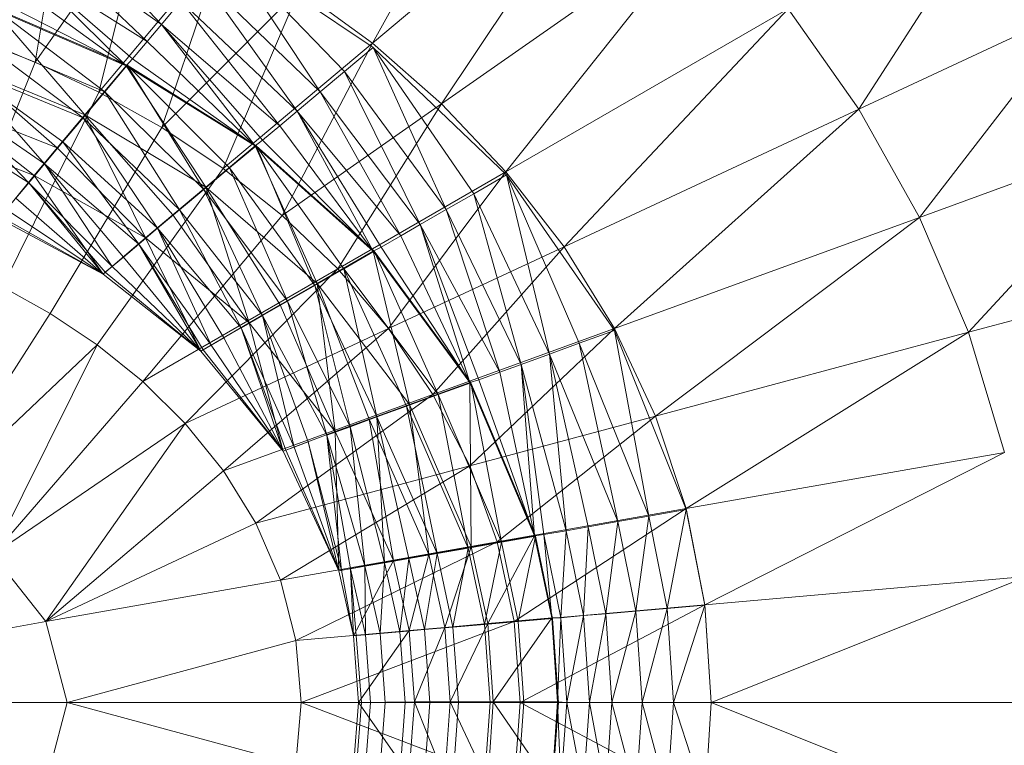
# Model space of a CAD drawing. Header units: metres. Extents: x 391.1 to 427.5, y 12.5 to 28.4.
# Tile 170 of 209: x 407.9349 to 408.0418, y 27.318 to 27.3968. Entities that reach past the tile are written whole.
import ezdxf

# ---------------------------------------------------------------- set-up
doc = ezdxf.new("R2010")
doc.units = ezdxf.units.M
doc.layers.add('A-DETL-____-MBND', color=7, linetype='Continuous', lineweight=18)

# ---------------------------------------------------------------- blocks, each defined once
blk = doc.blocks.new('Family - Inodor PA-152337-03_CLI_AIGUA_P0A')
at = {"layer": 'A-DETL-____-MBND', "color": 253, "true_color": 0xaaaaaa}
for p, q in [((0.59623, 0.27147), (0.61336, 0.30232)), ((0.62337, 0.29424), (0.59623, 0.27147)), ((0.60374, 0.26489), (0.62337, 0.29424)), ((0.55962, 0.26942), (0.56314, 0.29031)), ((0.64904, 0.26431), (0.66482, 0.28875)), ((0.57169, 0.28666), (0.55962, 0.26942)), ((0.56654, 0.26617), (0.57169, 0.28666)), ((0.57334, 0.27351), (0.56138, 0.28614)), ((0.57334, 0.27351), (0.56138, 0.28614)), ((0.63275, 0.2852), (0.60374, 0.26489)), ((0.61073, 0.25752), (0.63275, 0.2852)), ((0.57334, 0.27351), (0.55967, 0.28318)), ((0.57178, 0.27164), (0.55967, 0.28318)), ((0.57334, 0.27351), (0.55967, 0.28318)), ((0.57178, 0.27164), (0.55967, 0.28318)), ((0.5801, 0.28232), (0.56654, 0.26617)), ((0.57337, 0.26233), (0.5801, 0.28232)), ((0.59057, 0.26619), (0.58028, 0.28178)), ((0.59633, 0.27102), (0.58028, 0.28178)), ((0.59319, 0.26839), (0.58028, 0.28178)), ((0.59319, 0.26839), (0.58028, 0.28178)), ((0.59057, 0.26619), (0.58028, 0.28178)), ((0.57178, 0.27164), (0.55803, 0.28034)), ((0.56951, 0.26903), (0.55803, 0.28034)), ((0.57178, 0.27164), (0.55803, 0.28034)), ((0.5702, 0.26976), (0.55803, 0.28034)), ((0.5702, 0.26976), (0.55803, 0.28034)), ((0.56951, 0.26903), (0.55803, 0.28034)), ((0.56951, 0.26903), (0.55681, 0.27823)), ((0.56951, 0.26903), (0.55681, 0.27823)), ((0.59057, 0.26619), (0.57765, 0.27864)), ((0.58806, 0.26408), (0.57765, 0.27864)), ((0.59057, 0.26619), (0.57765, 0.27864)), ((0.58806, 0.26408), (0.57765, 0.27864)), ((0.58831, 0.27727), (0.57337, 0.26233)), ((0.58003, 0.25788), (0.58831, 0.27727)), ((0.59623, 0.27147), (0.58831, 0.27727)), ((0.56951, 0.26903), (0.55558, 0.27611)), ((0.56951, 0.26903), (0.55558, 0.27611)), ((0.57545, 0.27602), (0.57334, 0.27351)), ((0.57334, 0.27351), (0.57545, 0.27602)), ((0.58806, 0.26408), (0.57545, 0.27602)), ((0.58619, 0.26252), (0.57545, 0.27602)), ((0.58806, 0.26408), (0.57545, 0.27602)), ((0.58619, 0.26252), (0.57545, 0.27602)), ((0.56951, 0.26903), (0.55504, 0.27527)), ((0.56503, 0.26369), (0.55504, 0.27527)), ((0.56951, 0.26903), (0.55504, 0.27527)), ((0.56503, 0.26369), (0.55504, 0.27527)), ((0.5672, 0.26618), (0.55513, 0.27532)), ((0.56962, 0.26907), (0.55513, 0.27532)), ((0.5672, 0.26618), (0.55513, 0.27532)), ((0.64137, 0.27521), (0.61073, 0.25752)), ((0.61704, 0.24938), (0.64137, 0.27521)), ((0.64904, 0.26431), (0.64137, 0.27521)), ((0.67355, 0.27574), (0.64904, 0.26431)), ((0.67355, 0.27574), (0.65562, 0.25257)), ((0.57334, 0.27351), (0.57178, 0.27164)), ((0.57178, 0.27164), (0.57334, 0.27351)), ((0.58619, 0.26252), (0.57334, 0.27351)), ((0.58351, 0.26034), (0.57334, 0.27351)), ((0.58619, 0.26252), (0.57334, 0.27351)), ((0.58431, 0.26094), (0.57334, 0.27351)), ((0.58431, 0.26094), (0.57334, 0.27351)), ((0.58351, 0.26034), (0.57334, 0.27351)), ((0.55962, 0.26942), (0.55265, 0.27214)), ((0.5672, 0.26618), (0.55325, 0.27206)), ((0.56484, 0.26338), (0.55325, 0.27206)), ((0.5672, 0.26618), (0.55325, 0.27206)), ((0.56484, 0.26338), (0.55325, 0.27206)), ((0.57178, 0.27164), (0.5702, 0.26976)), ((0.5702, 0.26976), (0.57178, 0.27164)), ((0.58351, 0.26034), (0.57178, 0.27164)), ((0.58351, 0.26034), (0.57178, 0.27164)), ((0.59623, 0.27147), (0.58003, 0.25788)), ((0.58644, 0.25277), (0.59623, 0.27147)), ((0.59633, 0.27102), (0.59319, 0.26839)), ((0.59319, 0.26839), (0.59633, 0.27102)), ((0.60374, 0.26489), (0.59623, 0.27147)), ((0.60426, 0.25343), (0.59633, 0.27102)), ((0.61078, 0.25718), (0.59633, 0.27102)), ((0.60723, 0.25514), (0.59633, 0.27102)), ((0.60723, 0.25514), (0.59633, 0.27102)), ((0.60426, 0.25343), (0.59633, 0.27102)), ((0.55086, 0.24748), (0.55962, 0.26942)), ((0.56654, 0.26617), (0.55962, 0.26942)), ((0.5702, 0.26976), (0.56951, 0.26903)), ((0.56951, 0.26903), (0.5702, 0.26976)), ((0.58351, 0.26034), (0.5702, 0.26976)), ((0.58351, 0.26034), (0.5702, 0.26976)), ((0.56484, 0.26338), (0.55142, 0.26889)), ((0.56065, 0.25837), (0.55142, 0.26889)), ((0.56484, 0.26338), (0.55142, 0.26889)), ((0.56264, 0.26075), (0.55142, 0.26889)), ((0.56264, 0.26075), (0.55142, 0.26889)), ((0.56065, 0.25837), (0.55142, 0.26889)), ((0.56503, 0.26369), (0.55155, 0.26923)), ((0.56202, 0.26011), (0.55155, 0.26923)), ((0.56503, 0.26369), (0.55155, 0.26923)), ((0.56202, 0.26011), (0.55155, 0.26923)), ((0.56951, 0.26903), (0.56503, 0.26369)), ((0.56503, 0.26369), (0.56951, 0.26903)), ((0.56962, 0.26907), (0.5672, 0.26618)), ((0.5672, 0.26618), (0.56962, 0.26907)), ((0.58351, 0.26034), (0.56951, 0.26903)), ((0.57816, 0.25585), (0.56951, 0.26903)), ((0.58351, 0.26034), (0.56951, 0.26903)), ((0.57816, 0.25585), (0.56951, 0.26903)), ((0.57793, 0.25558), (0.56962, 0.26907)), ((0.58362, 0.26035), (0.56962, 0.26907)), ((0.58073, 0.25793), (0.56962, 0.26907)), ((0.58073, 0.25793), (0.56962, 0.26907)), ((0.57793, 0.25558), (0.56962, 0.26907)), ((0.59319, 0.26839), (0.59057, 0.26619)), ((0.59057, 0.26619), (0.59319, 0.26839)), ((0.60426, 0.25343), (0.59319, 0.26839)), ((0.60142, 0.25179), (0.59319, 0.26839)), ((0.60426, 0.25343), (0.59319, 0.26839)), ((0.60142, 0.25179), (0.59319, 0.26839)), ((0.55607, 0.24503), (0.56654, 0.26617)), ((0.5672, 0.26618), (0.56484, 0.26338)), ((0.56484, 0.26338), (0.5672, 0.26618)), ((0.57337, 0.26233), (0.56654, 0.26617)), ((0.57793, 0.25558), (0.5672, 0.26618)), ((0.5753, 0.25337), (0.5672, 0.26618)), ((0.57793, 0.25558), (0.5672, 0.26618)), ((0.5753, 0.25337), (0.5672, 0.26618)), ((0.59057, 0.26619), (0.58806, 0.26408)), ((0.58806, 0.26408), (0.59057, 0.26619)), ((0.60142, 0.25179), (0.59057, 0.26619)), ((0.59931, 0.25057), (0.59057, 0.26619)), ((0.60142, 0.25179), (0.59057, 0.26619)), ((0.59931, 0.25057), (0.59057, 0.26619)), ((0.56202, 0.26011), (0.54921, 0.26518)), ((0.55952, 0.25712), (0.54921, 0.26518)), ((0.56202, 0.26011), (0.54921, 0.26518)), ((0.55952, 0.25712), (0.54921, 0.26518)), ((0.56065, 0.25837), (0.5497, 0.26592)), ((0.55892, 0.25632), (0.5497, 0.26592)), ((0.56065, 0.25837), (0.5497, 0.26592)), ((0.55892, 0.25632), (0.5497, 0.26592)), ((0.58806, 0.26408), (0.58619, 0.26252)), ((0.58619, 0.26252), (0.58806, 0.26408)), ((0.60374, 0.26489), (0.58644, 0.25277)), ((0.59931, 0.25057), (0.58806, 0.26408)), ((0.5963, 0.24889), (0.58806, 0.26408)), ((0.59931, 0.25057), (0.58806, 0.26408)), ((0.59719, 0.24934), (0.58806, 0.26408)), ((0.59719, 0.24934), (0.58806, 0.26408)), ((0.5963, 0.24889), (0.58806, 0.26408)), ((0.59247, 0.24698), (0.60374, 0.26489)), ((0.61073, 0.25752), (0.60374, 0.26489)), ((0.64904, 0.26431), (0.61704, 0.24938)), ((0.62251, 0.24052), (0.64904, 0.26431)), ((0.65562, 0.25257), (0.64904, 0.26431)), ((0.55892, 0.25632), (0.54815, 0.26323)), ((0.55892, 0.25632), (0.54815, 0.26323)), ((0.56503, 0.26369), (0.56202, 0.26011)), ((0.56202, 0.26011), (0.56503, 0.26369)), ((0.56484, 0.26338), (0.56264, 0.26075)), ((0.56264, 0.26075), (0.56484, 0.26338)), ((0.5753, 0.25337), (0.56484, 0.26338)), ((0.57292, 0.25138), (0.56484, 0.26338)), ((0.5753, 0.25337), (0.56484, 0.26338)), ((0.57292, 0.25138), (0.56484, 0.26338)), ((0.57816, 0.25585), (0.56503, 0.26369)), ((0.5716, 0.25035), (0.56503, 0.26369)), ((0.57816, 0.25585), (0.56503, 0.26369)), ((0.57458, 0.25285), (0.56503, 0.26369)), ((0.57458, 0.25285), (0.56503, 0.26369)), ((0.5716, 0.25035), (0.56503, 0.26369)), ((0.56126, 0.24213), (0.57337, 0.26233)), ((0.58003, 0.25788), (0.57337, 0.26233)), ((0.58619, 0.26252), (0.58431, 0.26094)), ((0.58431, 0.26094), (0.58619, 0.26252)), ((0.5963, 0.24889), (0.58619, 0.26252)), ((0.5963, 0.24889), (0.58619, 0.26252)), ((0.55952, 0.25712), (0.54726, 0.26181)), ((0.55952, 0.25712), (0.54726, 0.26181)), ((0.54726, 0.26181), (0.55952, 0.25712)), ((0.58431, 0.26094), (0.58351, 0.26034)), ((0.58351, 0.26034), (0.58431, 0.26094)), ((0.5963, 0.24889), (0.58431, 0.26094)), ((0.5963, 0.24889), (0.58431, 0.26094)), ((0.68099, 0.2618), (0.65562, 0.25257)), ((0.68099, 0.2618), (0.66094, 0.2401)), ((0.56202, 0.26011), (0.55952, 0.25712)), ((0.55952, 0.25712), (0.56202, 0.26011)), ((0.56264, 0.26075), (0.56065, 0.25837)), ((0.56065, 0.25837), (0.56264, 0.26075)), ((0.5716, 0.25035), (0.56202, 0.26011)), ((0.5716, 0.25035), (0.56202, 0.26011)), ((0.57292, 0.25138), (0.56264, 0.26075)), ((0.57087, 0.24966), (0.56264, 0.26075)), ((0.57292, 0.25138), (0.56264, 0.26075)), ((0.57087, 0.24966), (0.56264, 0.26075)), ((0.58351, 0.26034), (0.57816, 0.25585)), ((0.57816, 0.25585), (0.58351, 0.26034)), ((0.58362, 0.26035), (0.58073, 0.25793)), ((0.58073, 0.25793), (0.58362, 0.26035)), ((0.5963, 0.24889), (0.58351, 0.26034)), ((0.59025, 0.2454), (0.58351, 0.26034)), ((0.5963, 0.24889), (0.58351, 0.26034)), ((0.59025, 0.2454), (0.58351, 0.26034)), ((0.58997, 0.24517), (0.58362, 0.26035)), ((0.59641, 0.24889), (0.58362, 0.26035)), ((0.59314, 0.247), (0.58362, 0.26035)), ((0.59314, 0.247), (0.58362, 0.26035)), ((0.58997, 0.24517), (0.58362, 0.26035)), ((0.56065, 0.25837), (0.55892, 0.25632)), ((0.55892, 0.25632), (0.56065, 0.25837)), ((0.57087, 0.24966), (0.56065, 0.25837)), ((0.56798, 0.24723), (0.56065, 0.25837)), ((0.57087, 0.24966), (0.56065, 0.25837)), ((0.56921, 0.24826), (0.56065, 0.25837)), ((0.56921, 0.24826), (0.56065, 0.25837)), ((0.56798, 0.24723), (0.56065, 0.25837)), ((0.56637, 0.23872), (0.58003, 0.25788)), ((0.58073, 0.25793), (0.57793, 0.25558)), ((0.57793, 0.25558), (0.58073, 0.25793)), ((0.58644, 0.25277), (0.58003, 0.25788)), ((0.58997, 0.24517), (0.58073, 0.25793)), ((0.587, 0.24346), (0.58073, 0.25793)), ((0.58997, 0.24517), (0.58073, 0.25793)), ((0.587, 0.24346), (0.58073, 0.25793)), ((0.55952, 0.25712), (0.55567, 0.25244)), ((0.55567, 0.25244), (0.55952, 0.25712)), ((0.56699, 0.2464), (0.55952, 0.25712)), ((0.5716, 0.25035), (0.55952, 0.25712)), ((0.56699, 0.2464), (0.55952, 0.25712)), ((0.55952, 0.25712), (0.5716, 0.25035)), ((0.5716, 0.25035), (0.55952, 0.25712)), ((0.61073, 0.25752), (0.59247, 0.24698)), ((0.59798, 0.24049), (0.61073, 0.25752)), ((0.61078, 0.25718), (0.60723, 0.25514)), ((0.60723, 0.25514), (0.61078, 0.25718)), ((0.61704, 0.24938), (0.61073, 0.25752)), ((0.61545, 0.23773), (0.61078, 0.25718)), ((0.62252, 0.24029), (0.61078, 0.25718)), ((0.61867, 0.2389), (0.61078, 0.25718)), ((0.61867, 0.2389), (0.61078, 0.25718)), ((0.61545, 0.23773), (0.61078, 0.25718)), ((0.55892, 0.25632), (0.55753, 0.25466)), ((0.55753, 0.25466), (0.55892, 0.25632)), ((0.56798, 0.24723), (0.55892, 0.25632)), ((0.56699, 0.2464), (0.55892, 0.25632)), ((0.56798, 0.24723), (0.55892, 0.25632)), ((0.56723, 0.24661), (0.55892, 0.25632)), ((0.56723, 0.24661), (0.55892, 0.25632)), ((0.56699, 0.2464), (0.55892, 0.25632)), ((0.57816, 0.25585), (0.57458, 0.25285)), ((0.57458, 0.25285), (0.57816, 0.25585)), ((0.57793, 0.25558), (0.5753, 0.25337)), ((0.5753, 0.25337), (0.57793, 0.25558)), ((0.587, 0.24346), (0.57793, 0.25558)), ((0.58432, 0.24191), (0.57793, 0.25558)), ((0.587, 0.24346), (0.57793, 0.25558)), ((0.58432, 0.24191), (0.57793, 0.25558)), ((0.59025, 0.2454), (0.57816, 0.25585)), ((0.58284, 0.24112), (0.57816, 0.25585)), ((0.59025, 0.2454), (0.57816, 0.25585)), ((0.58621, 0.24306), (0.57816, 0.25585)), ((0.58621, 0.24306), (0.57816, 0.25585)), ((0.58284, 0.24112), (0.57816, 0.25585)), ((0.56699, 0.2464), (0.55753, 0.25466)), ((0.56699, 0.2464), (0.55753, 0.25466)), ((0.60723, 0.25514), (0.60426, 0.25343)), ((0.60426, 0.25343), (0.60723, 0.25514)), ((0.61545, 0.23773), (0.60723, 0.25514)), ((0.61237, 0.23661), (0.60723, 0.25514)), ((0.61545, 0.23773), (0.60723, 0.25514)), ((0.61237, 0.23661), (0.60723, 0.25514)), ((0.56699, 0.2464), (0.5565, 0.25343)), ((0.56699, 0.2464), (0.5565, 0.25343)), ((0.5753, 0.25337), (0.57292, 0.25138)), ((0.57292, 0.25138), (0.5753, 0.25337)), ((0.58432, 0.24191), (0.5753, 0.25337)), ((0.582, 0.24057), (0.5753, 0.25337)), ((0.58432, 0.24191), (0.5753, 0.25337)), ((0.582, 0.24057), (0.5753, 0.25337)), ((0.60426, 0.25343), (0.60142, 0.25179)), ((0.60142, 0.25179), (0.60426, 0.25343)), ((0.61237, 0.23661), (0.60426, 0.25343)), ((0.61008, 0.23577), (0.60426, 0.25343)), ((0.61237, 0.23661), (0.60426, 0.25343)), ((0.61008, 0.23577), (0.60426, 0.25343)), ((0.55567, 0.25244), (0.56699, 0.2464)), ((0.56699, 0.2464), (0.55567, 0.25244)), ((0.56699, 0.2464), (0.55567, 0.25244)), ((0.56699, 0.2464), (0.55567, 0.25244)), ((0.56699, 0.2464), (0.55587, 0.25268)), ((0.56699, 0.2464), (0.55587, 0.25268)), ((0.5713, 0.23475), (0.58644, 0.25277)), ((0.57458, 0.25285), (0.5716, 0.25035)), ((0.5716, 0.25035), (0.57458, 0.25285)), ((0.58284, 0.24112), (0.57458, 0.25285)), ((0.58284, 0.24112), (0.57458, 0.25285)), ((0.59247, 0.24698), (0.58644, 0.25277)), ((0.65562, 0.25257), (0.62251, 0.24052)), ((0.65562, 0.25257), (0.62697, 0.231)), ((0.66094, 0.2401), (0.65562, 0.25257)), ((0.57292, 0.25138), (0.57087, 0.24966)), ((0.57087, 0.24966), (0.57292, 0.25138)), ((0.582, 0.24057), (0.57292, 0.25138)), ((0.57873, 0.23868), (0.57292, 0.25138)), ((0.582, 0.24057), (0.57292, 0.25138)), ((0.58012, 0.23948), (0.57292, 0.25138)), ((0.58012, 0.23948), (0.57292, 0.25138)), ((0.57873, 0.23868), (0.57292, 0.25138)), ((0.60142, 0.25179), (0.59931, 0.25057)), ((0.59931, 0.25057), (0.60142, 0.25179)), ((0.61008, 0.23577), (0.60142, 0.25179)), ((0.60682, 0.23464), (0.60142, 0.25179)), ((0.61008, 0.23577), (0.60142, 0.25179)), ((0.60778, 0.23493), (0.60142, 0.25179)), ((0.60778, 0.23493), (0.60142, 0.25179)), ((0.60682, 0.23464), (0.60142, 0.25179)), ((0.5716, 0.25035), (0.56699, 0.2464)), ((0.56699, 0.2464), (0.5716, 0.25035)), ((0.57761, 0.23804), (0.5716, 0.25035)), ((0.58284, 0.24112), (0.5716, 0.25035)), ((0.57761, 0.23804), (0.5716, 0.25035)), ((0.5716, 0.25035), (0.58284, 0.24112)), ((0.58284, 0.24112), (0.5716, 0.25035)), ((0.59931, 0.25057), (0.59719, 0.24934)), ((0.59719, 0.24934), (0.59931, 0.25057)), ((0.60682, 0.23464), (0.59931, 0.25057)), ((0.60682, 0.23464), (0.59931, 0.25057)), ((0.57087, 0.24966), (0.56921, 0.24826)), ((0.56921, 0.24826), (0.57087, 0.24966)), ((0.57873, 0.23868), (0.57087, 0.24966)), ((0.57761, 0.23804), (0.57087, 0.24966)), ((0.57873, 0.23868), (0.57087, 0.24966)), ((0.57788, 0.23819), (0.57087, 0.24966)), ((0.57788, 0.23819), (0.57087, 0.24966)), ((0.57761, 0.23804), (0.57087, 0.24966)), ((0.59719, 0.24934), (0.5963, 0.24889)), ((0.5963, 0.24889), (0.59719, 0.24934)), ((0.60682, 0.23464), (0.59719, 0.24934)), ((0.60682, 0.23464), (0.59719, 0.24934)), ((0.61704, 0.24938), (0.59798, 0.24049)), ((0.60281, 0.23335), (0.61704, 0.24938)), ((0.62251, 0.24052), (0.61704, 0.24938)), ((0.56921, 0.24826), (0.56798, 0.24723)), ((0.56798, 0.24723), (0.56921, 0.24826)), ((0.57761, 0.23804), (0.56921, 0.24826)), ((0.57761, 0.23804), (0.56921, 0.24826)), ((0.5963, 0.24889), (0.59025, 0.2454)), ((0.59025, 0.2454), (0.5963, 0.24889)), ((0.59641, 0.24889), (0.59314, 0.247)), ((0.59314, 0.247), (0.59641, 0.24889)), ((0.60682, 0.23464), (0.5963, 0.24889)), ((0.60026, 0.23226), (0.5963, 0.24889)), ((0.60682, 0.23464), (0.5963, 0.24889)), ((0.60026, 0.23226), (0.5963, 0.24889)), ((0.60338, 0.23333), (0.59641, 0.24889)), ((0.60693, 0.23462), (0.59641, 0.24889)), ((0.60338, 0.23333), (0.59641, 0.24889)), ((0.56798, 0.24723), (0.56723, 0.24661)), ((0.56723, 0.24661), (0.56798, 0.24723)), ((0.57761, 0.23804), (0.56798, 0.24723)), ((0.57761, 0.23804), (0.56798, 0.24723)), ((0.59247, 0.24698), (0.5713, 0.23475)), ((0.57592, 0.23021), (0.59247, 0.24698)), ((0.59314, 0.247), (0.58997, 0.24517)), ((0.58997, 0.24517), (0.59314, 0.247)), ((0.59798, 0.24049), (0.59247, 0.24698)), ((0.60338, 0.23333), (0.59314, 0.247)), ((0.59672, 0.23091), (0.59314, 0.247)), ((0.60338, 0.23333), (0.59314, 0.247)), ((0.59995, 0.23208), (0.59314, 0.247)), ((0.59995, 0.23208), (0.59314, 0.247)), ((0.59672, 0.23091), (0.59314, 0.247)), ((0.68697, 0.24708), (0.66094, 0.2401)), ((0.56723, 0.24661), (0.56699, 0.2464)), ((0.56699, 0.2464), (0.56723, 0.24661)), ((0.56699, 0.2464), (0.57761, 0.23804)), ((0.57761, 0.23804), (0.56699, 0.2464)), ((0.56699, 0.2464), (0.57761, 0.23804)), ((0.57761, 0.23804), (0.56699, 0.2464)), ((0.57761, 0.23804), (0.56723, 0.24661)), ((0.57761, 0.23804), (0.56723, 0.24661)), ((0.56126, 0.24213), (0.55607, 0.24503)), ((0.59025, 0.2454), (0.58621, 0.24306)), ((0.58621, 0.24306), (0.59025, 0.2454)), ((0.58997, 0.24517), (0.587, 0.24346)), ((0.587, 0.24346), (0.58997, 0.24517)), ((0.59672, 0.23091), (0.58997, 0.24517)), ((0.59381, 0.22985), (0.58997, 0.24517)), ((0.59672, 0.23091), (0.58997, 0.24517)), ((0.59381, 0.22985), (0.58997, 0.24517)), ((0.60026, 0.23226), (0.59025, 0.2454)), ((0.59221, 0.22933), (0.59025, 0.2454)), ((0.60026, 0.23226), (0.59025, 0.2454)), ((0.59587, 0.23066), (0.59025, 0.2454)), ((0.59587, 0.23066), (0.59025, 0.2454)), ((0.59221, 0.22933), (0.59025, 0.2454)), ((0.58621, 0.24306), (0.58284, 0.24112)), ((0.58284, 0.24112), (0.58621, 0.24306)), ((0.587, 0.24346), (0.58432, 0.24191)), ((0.58432, 0.24191), (0.587, 0.24346)), ((0.59221, 0.22933), (0.58621, 0.24306)), ((0.59221, 0.22933), (0.58621, 0.24306)), ((0.59381, 0.22985), (0.587, 0.24346)), ((0.5913, 0.22893), (0.587, 0.24346)), ((0.59381, 0.22985), (0.587, 0.24346)), ((0.5913, 0.22893), (0.587, 0.24346)), ((0.56126, 0.24213), (0.54779, 0.22118)), ((0.56637, 0.23872), (0.56126, 0.24213)), ((0.58432, 0.24191), (0.582, 0.24057)), ((0.582, 0.24057), (0.58432, 0.24191)), ((0.5913, 0.22893), (0.58432, 0.24191)), ((0.58775, 0.22764), (0.58432, 0.24191)), ((0.58925, 0.22819), (0.58432, 0.24191)), ((0.5913, 0.22893), (0.58432, 0.24191)), ((0.58925, 0.22819), (0.58432, 0.24191)), ((0.58775, 0.22764), (0.58432, 0.24191)), ((0.58284, 0.24112), (0.57761, 0.23804)), ((0.57761, 0.23804), (0.58284, 0.24112)), ((0.582, 0.24057), (0.58012, 0.23948)), ((0.58012, 0.23948), (0.582, 0.24057)), ((0.58775, 0.22764), (0.582, 0.24057)), ((0.58653, 0.2272), (0.582, 0.24057)), ((0.58775, 0.22764), (0.582, 0.24057)), ((0.58683, 0.2273), (0.582, 0.24057)), ((0.58683, 0.2273), (0.582, 0.24057)), ((0.58653, 0.2272), (0.582, 0.24057)), ((0.58653, 0.2272), (0.58284, 0.24112)), ((0.59221, 0.22933), (0.58284, 0.24112)), ((0.58653, 0.2272), (0.58284, 0.24112)), ((0.58284, 0.24112), (0.59221, 0.22933)), ((0.59221, 0.22933), (0.58284, 0.24112)), ((0.62251, 0.24052), (0.60281, 0.23335)), ((0.62251, 0.24052), (0.6068, 0.2256)), ((0.62697, 0.231), (0.62251, 0.24052)), ((0.59798, 0.24049), (0.57592, 0.23021)), ((0.58012, 0.23948), (0.57873, 0.23868)), ((0.57873, 0.23868), (0.58012, 0.23948)), ((0.58007, 0.22507), (0.59798, 0.24049)), ((0.58653, 0.2272), (0.58012, 0.23948)), ((0.58653, 0.2272), (0.58012, 0.23948)), ((0.60281, 0.23335), (0.59798, 0.24049)), ((0.62252, 0.24029), (0.61867, 0.2389)), ((0.61867, 0.2389), (0.62252, 0.24029)), ((0.62625, 0.22015), (0.62252, 0.24029)), ((0.63029, 0.22085), (0.62252, 0.24029)), ((0.62625, 0.22015), (0.62252, 0.24029)), ((0.66094, 0.2401), (0.62697, 0.231)), ((0.66094, 0.2401), (0.63029, 0.22096)), ((0.66485, 0.22705), (0.66094, 0.2401)), ((0.56637, 0.23872), (0.54779, 0.22118)), ((0.55503, 0.21596), (0.56637, 0.23872)), ((0.5713, 0.23475), (0.56637, 0.23872)), ((0.57873, 0.23868), (0.57788, 0.23819)), ((0.57788, 0.23819), (0.57873, 0.23868)), ((0.58653, 0.2272), (0.57873, 0.23868)), ((0.58653, 0.2272), (0.57873, 0.23868)), ((0.61867, 0.2389), (0.61545, 0.23773)), ((0.61545, 0.23773), (0.61867, 0.2389)), ((0.62625, 0.22015), (0.61867, 0.2389)), ((0.62289, 0.21955), (0.61867, 0.2389)), ((0.62625, 0.22015), (0.61867, 0.2389)), ((0.62289, 0.21955), (0.61867, 0.2389)), ((0.57788, 0.23819), (0.57761, 0.23804)), ((0.57761, 0.23804), (0.57788, 0.23819)), ((0.57761, 0.23804), (0.58653, 0.2272)), ((0.58653, 0.2272), (0.57761, 0.23804)), ((0.57761, 0.23804), (0.58653, 0.2272)), ((0.58653, 0.2272), (0.57761, 0.23804)), ((0.58653, 0.2272), (0.57788, 0.23819)), ((0.58653, 0.2272), (0.57788, 0.23819)), ((0.61545, 0.23773), (0.61237, 0.23661)), ((0.61237, 0.23661), (0.61545, 0.23773)), ((0.62289, 0.21955), (0.61545, 0.23773)), ((0.61726, 0.21856), (0.61545, 0.23773)), ((0.62289, 0.21955), (0.61545, 0.23773)), ((0.61966, 0.21898), (0.61545, 0.23773)), ((0.61966, 0.21898), (0.61545, 0.23773)), ((0.61726, 0.21856), (0.61545, 0.23773)), ((0.61237, 0.23661), (0.61008, 0.23577)), ((0.61008, 0.23577), (0.61237, 0.23661)), ((0.61726, 0.21856), (0.61237, 0.23661)), ((0.61385, 0.21801), (0.61237, 0.23661)), ((0.61726, 0.21856), (0.61237, 0.23661)), ((0.61484, 0.21813), (0.61237, 0.23661)), ((0.61484, 0.21813), (0.61237, 0.23661)), ((0.61385, 0.21801), (0.61237, 0.23661)), ((0.61008, 0.23577), (0.60778, 0.23493)), ((0.60778, 0.23493), (0.61008, 0.23577)), ((0.61385, 0.21801), (0.61008, 0.23577)), ((0.61385, 0.21801), (0.61008, 0.23577)), ((0.5713, 0.23475), (0.55503, 0.21596)), ((0.57592, 0.23021), (0.5713, 0.23475)), ((0.60682, 0.23464), (0.60026, 0.23226)), ((0.60026, 0.23226), (0.60682, 0.23464)), ((0.60693, 0.23462), (0.60338, 0.23333)), ((0.60338, 0.23333), (0.60693, 0.23462)), ((0.60778, 0.23493), (0.60682, 0.23464)), ((0.60682, 0.23464), (0.60778, 0.23493)), ((0.61385, 0.21801), (0.60682, 0.23464)), ((0.60697, 0.2168), (0.60682, 0.23464)), ((0.61385, 0.21801), (0.60682, 0.23464)), ((0.60697, 0.2168), (0.60682, 0.23464)), ((0.61024, 0.21732), (0.60693, 0.23462)), ((0.61395, 0.21797), (0.60693, 0.23462)), ((0.61024, 0.21732), (0.60693, 0.23462)), ((0.61385, 0.21801), (0.60778, 0.23493)), ((0.61385, 0.21801), (0.60778, 0.23493)), ((0.60281, 0.23335), (0.58007, 0.22507)), ((0.58357, 0.21937), (0.60281, 0.23335)), ((0.60338, 0.23333), (0.59995, 0.23208)), ((0.59995, 0.23208), (0.60338, 0.23333)), ((0.6068, 0.2256), (0.60281, 0.23335)), ((0.61024, 0.21732), (0.60338, 0.23333)), ((0.60663, 0.21668), (0.60338, 0.23333)), ((0.61024, 0.21732), (0.60338, 0.23333)), ((0.60663, 0.21668), (0.60338, 0.23333)), ((0.60026, 0.23226), (0.59587, 0.23066)), ((0.59587, 0.23066), (0.60026, 0.23226)), ((0.59995, 0.23208), (0.59672, 0.23091)), ((0.59672, 0.23091), (0.59995, 0.23208)), ((0.60663, 0.21668), (0.59995, 0.23208)), ((0.60326, 0.21609), (0.59995, 0.23208)), ((0.60663, 0.21668), (0.59995, 0.23208)), ((0.60326, 0.21609), (0.59995, 0.23208)), ((0.60697, 0.2168), (0.60026, 0.23226)), ((0.60237, 0.21599), (0.60026, 0.23226)), ((0.60697, 0.2168), (0.60026, 0.23226)), ((0.60237, 0.21599), (0.60026, 0.23226)), ((0.59672, 0.23091), (0.59381, 0.22985)), ((0.59381, 0.22985), (0.59672, 0.23091)), ((0.60326, 0.21609), (0.59672, 0.23091)), ((0.59756, 0.21508), (0.59672, 0.23091)), ((0.60326, 0.21609), (0.59672, 0.23091)), ((0.6002, 0.21555), (0.59672, 0.23091)), ((0.6002, 0.21555), (0.59672, 0.23091)), ((0.59756, 0.21508), (0.59672, 0.23091)), ((0.62697, 0.231), (0.6068, 0.2256)), ((0.62697, 0.231), (0.60979, 0.21734)), ((0.63029, 0.22096), (0.62697, 0.231)), ((0.57592, 0.23021), (0.55503, 0.21596)), ((0.5608, 0.2087), (0.57592, 0.23021)), ((0.58007, 0.22507), (0.57592, 0.23021)), ((0.59381, 0.22985), (0.5913, 0.22893)), ((0.5913, 0.22893), (0.59381, 0.22985)), ((0.59587, 0.23066), (0.59221, 0.22933)), ((0.59221, 0.22933), (0.59587, 0.23066)), ((0.59756, 0.21508), (0.59381, 0.22985)), ((0.59543, 0.2147), (0.59381, 0.22985)), ((0.59756, 0.21508), (0.59381, 0.22985)), ((0.59543, 0.2147), (0.59381, 0.22985)), ((0.60237, 0.21599), (0.59587, 0.23066)), ((0.59854, 0.21531), (0.59587, 0.23066)), ((0.60237, 0.21599), (0.59587, 0.23066)), ((0.59854, 0.21531), (0.59587, 0.23066)), ((0.59221, 0.22933), (0.58653, 0.2272)), ((0.58653, 0.2272), (0.59221, 0.22933)), ((0.59287, 0.21427), (0.5913, 0.22893)), ((0.59543, 0.2147), (0.5913, 0.22893)), ((0.59543, 0.2147), (0.5913, 0.22893)), ((0.59385, 0.21443), (0.5913, 0.22893)), ((0.59385, 0.21443), (0.5913, 0.22893)), ((0.59287, 0.21427), (0.5913, 0.22893)), ((0.59258, 0.2142), (0.59221, 0.22933)), ((0.59854, 0.21531), (0.59221, 0.22933)), ((0.59258, 0.2142), (0.59221, 0.22933)), ((0.59854, 0.21531), (0.59221, 0.22933)), ((0.59854, 0.21531), (0.59221, 0.22933)), ((0.58925, 0.22819), (0.58775, 0.22764)), ((0.58775, 0.22764), (0.58925, 0.22819)), ((0.59287, 0.21427), (0.58925, 0.22819)), ((0.59258, 0.2142), (0.58925, 0.22819)), ((0.59287, 0.21427), (0.58925, 0.22819)), ((0.59258, 0.2142), (0.58925, 0.22819)), ((0.58683, 0.2273), (0.58653, 0.2272)), ((0.58653, 0.2272), (0.58683, 0.2273)), ((0.59258, 0.2142), (0.58653, 0.2272)), ((0.59258, 0.2142), (0.58653, 0.2272)), ((0.58653, 0.2272), (0.59258, 0.2142)), ((0.59258, 0.2142), (0.58653, 0.2272)), ((0.58775, 0.22764), (0.58683, 0.2273)), ((0.58683, 0.2273), (0.58775, 0.22764)), ((0.59258, 0.2142), (0.58683, 0.2273)), ((0.59258, 0.2142), (0.58683, 0.2273)), ((0.59258, 0.2142), (0.58775, 0.22764)), ((0.59258, 0.2142), (0.58775, 0.22764)), ((0.66485, 0.22705), (0.63029, 0.22096)), ((0.66485, 0.22705), (0.63233, 0.21053)), ((0.6068, 0.2256), (0.58357, 0.21937)), ((0.6068, 0.2256), (0.58624, 0.21319)), ((0.60979, 0.21734), (0.6068, 0.2256)), ((0.58007, 0.22507), (0.5608, 0.2087)), ((0.58357, 0.21937), (0.58007, 0.22507)), ((0.63029, 0.22096), (0.60979, 0.21734)), ((0.63029, 0.22096), (0.61164, 0.20872)), ((0.63029, 0.22085), (0.62625, 0.22015)), ((0.62625, 0.22015), (0.63029, 0.22085)), ((0.62825, 0.21013), (0.63029, 0.22085)), ((0.62825, 0.21013), (0.63029, 0.22085)), ((0.63233, 0.21053), (0.63029, 0.22096)), ((0.63233, 0.21049), (0.63029, 0.22085)), ((0.58357, 0.21937), (0.5608, 0.2087)), ((0.58624, 0.21319), (0.58357, 0.21937)), ((0.62289, 0.21955), (0.61966, 0.21898)), ((0.61966, 0.21898), (0.62289, 0.21955)), ((0.62158, 0.20955), (0.62289, 0.21955)), ((0.62158, 0.20955), (0.62289, 0.21955)), ((0.62625, 0.22015), (0.62289, 0.21955)), ((0.62289, 0.21955), (0.62625, 0.22015)), ((0.62484, 0.20984), (0.62289, 0.21955)), ((0.62484, 0.20984), (0.62289, 0.21955)), ((0.62484, 0.20984), (0.62625, 0.22015)), ((0.62484, 0.20984), (0.62625, 0.22015)), ((0.62825, 0.21013), (0.62625, 0.22015)), ((0.62825, 0.21013), (0.62625, 0.22015)), ((0.61484, 0.21813), (0.61385, 0.21801)), ((0.61385, 0.21801), (0.61484, 0.21813)), ((0.61726, 0.21856), (0.61484, 0.21813)), ((0.61484, 0.21813), (0.61726, 0.21856)), ((0.6167, 0.20912), (0.61484, 0.21813)), ((0.61571, 0.20909), (0.61484, 0.21813)), ((0.6167, 0.20912), (0.61484, 0.21813)), ((0.61571, 0.20909), (0.61484, 0.21813)), ((0.6167, 0.20912), (0.61726, 0.21856)), ((0.6167, 0.20912), (0.61726, 0.21856)), ((0.61966, 0.21898), (0.61726, 0.21856)), ((0.61726, 0.21856), (0.61966, 0.21898)), ((0.61915, 0.20934), (0.61726, 0.21856)), ((0.61915, 0.20934), (0.61726, 0.21856)), ((0.61915, 0.20934), (0.61966, 0.21898)), ((0.61915, 0.20934), (0.61966, 0.21898)), ((0.62158, 0.20955), (0.61966, 0.21898)), ((0.62158, 0.20955), (0.61966, 0.21898)), ((0.60979, 0.21734), (0.58624, 0.21319)), ((0.60979, 0.21734), (0.58792, 0.20665)), ((0.61024, 0.21732), (0.60663, 0.21668)), ((0.60663, 0.21668), (0.61024, 0.21732)), ((0.61385, 0.21801), (0.60697, 0.2168)), ((0.60697, 0.2168), (0.61385, 0.21801)), ((0.6084, 0.20839), (0.61024, 0.21732)), ((0.6084, 0.20839), (0.61024, 0.21732)), ((0.60875, 0.20848), (0.61385, 0.21801)), ((0.60875, 0.20848), (0.61385, 0.21801)), ((0.61164, 0.20872), (0.60979, 0.21734)), ((0.61395, 0.21797), (0.61024, 0.21732)), ((0.61024, 0.21732), (0.61395, 0.21797)), ((0.61205, 0.20871), (0.61024, 0.21732)), ((0.61205, 0.20871), (0.61024, 0.21732)), ((0.61205, 0.20871), (0.61395, 0.21797)), ((0.61205, 0.20871), (0.61395, 0.21797)), ((0.61571, 0.20909), (0.61385, 0.21801)), ((0.61571, 0.20909), (0.61385, 0.21801)), ((0.6158, 0.20904), (0.61395, 0.21797)), ((0.5608, 0.2087), (0.55503, 0.21596)), ((0.60237, 0.21599), (0.59854, 0.21531)), ((0.59854, 0.21531), (0.60237, 0.21599)), ((0.60326, 0.21609), (0.6002, 0.21555)), ((0.6002, 0.21555), (0.60326, 0.21609)), ((0.60022, 0.20774), (0.60237, 0.21599)), ((0.60022, 0.20774), (0.60237, 0.21599)), ((0.6019, 0.20782), (0.60326, 0.21609)), ((0.6019, 0.20782), (0.60326, 0.21609)), ((0.60697, 0.2168), (0.60237, 0.21599)), ((0.60237, 0.21599), (0.60697, 0.2168)), ((0.6041, 0.20807), (0.60237, 0.21599)), ((0.6041, 0.20807), (0.60237, 0.21599)), ((0.60663, 0.21668), (0.60326, 0.21609)), ((0.60326, 0.21609), (0.60663, 0.21668)), ((0.60498, 0.20809), (0.60326, 0.21609)), ((0.60498, 0.20809), (0.60326, 0.21609)), ((0.6041, 0.20807), (0.60697, 0.2168)), ((0.6041, 0.20807), (0.60697, 0.2168)), ((0.60498, 0.20809), (0.60663, 0.21668)), ((0.60498, 0.20809), (0.60663, 0.21668)), ((0.6084, 0.20839), (0.60663, 0.21668)), ((0.6084, 0.20839), (0.60663, 0.21668)), ((0.60875, 0.20848), (0.60697, 0.2168)), ((0.60875, 0.20848), (0.60697, 0.2168)), ((0.59854, 0.21531), (0.59258, 0.2142)), ((0.59258, 0.2142), (0.59854, 0.21531)), ((0.59418, 0.20715), (0.59854, 0.21531)), ((0.59418, 0.20715), (0.59854, 0.21531)), ((0.59756, 0.21508), (0.59543, 0.2147)), ((0.59543, 0.2147), (0.59756, 0.21508)), ((0.59707, 0.2074), (0.59756, 0.21508)), ((0.59707, 0.2074), (0.59756, 0.21508)), ((0.6002, 0.21555), (0.59756, 0.21508)), ((0.59756, 0.21508), (0.6002, 0.21555)), ((0.59923, 0.20759), (0.59756, 0.21508)), ((0.59923, 0.20759), (0.59756, 0.21508)), ((0.60022, 0.20774), (0.59854, 0.21531)), ((0.59854, 0.21531), (0.60022, 0.20774)), ((0.60022, 0.20774), (0.59854, 0.21531)), ((0.59923, 0.20759), (0.6002, 0.21555)), ((0.59923, 0.20759), (0.6002, 0.21555)), ((0.6019, 0.20782), (0.6002, 0.21555)), ((0.6019, 0.20782), (0.6002, 0.21555)), ((0.59287, 0.21427), (0.59258, 0.2142)), ((0.59258, 0.2142), (0.59287, 0.21427)), ((0.59418, 0.20715), (0.59258, 0.2142)), ((0.59418, 0.20715), (0.59258, 0.2142)), ((0.59258, 0.2142), (0.59418, 0.20715)), ((0.59418, 0.20715), (0.59258, 0.2142)), ((0.59385, 0.21443), (0.59287, 0.21427)), ((0.59287, 0.21427), (0.59385, 0.21443)), ((0.59418, 0.20715), (0.59287, 0.21427)), ((0.59418, 0.20715), (0.59287, 0.21427)), ((0.59543, 0.2147), (0.59385, 0.21443)), ((0.59385, 0.21443), (0.59543, 0.2147)), ((0.59547, 0.20726), (0.59385, 0.21443)), ((0.59418, 0.20715), (0.59385, 0.21443)), ((0.59547, 0.20726), (0.59385, 0.21443)), ((0.59449, 0.20718), (0.59385, 0.21443)), ((0.59449, 0.20718), (0.59385, 0.21443)), ((0.59418, 0.20715), (0.59385, 0.21443)), ((0.59707, 0.2074), (0.59543, 0.2147)), ((0.59547, 0.20726), (0.59543, 0.2147)), ((0.59707, 0.2074), (0.59543, 0.2147)), ((0.59547, 0.20726), (0.59543, 0.2147)), ((0.58624, 0.21319), (0.5608, 0.2087)), ((0.58792, 0.20665), (0.58624, 0.21319)), ((0.66725, 0.21359), (0.63233, 0.21053)), ((0.66725, 0.21359), (0.63302, 0.19991)), ((0.63233, 0.21053), (0.61164, 0.20872)), ((0.63233, 0.21053), (0.61227, 0.19991)), ((0.62158, 0.20955), (0.61915, 0.20934)), ((0.61915, 0.20934), (0.62158, 0.20955)), ((0.61979, 0.19992), (0.62158, 0.20955)), ((0.61979, 0.19992), (0.62158, 0.20955)), ((0.62484, 0.20984), (0.62158, 0.20955)), ((0.62158, 0.20955), (0.62484, 0.20984)), ((0.62223, 0.19992), (0.62158, 0.20955)), ((0.62223, 0.19992), (0.62158, 0.20955)), ((0.62223, 0.19992), (0.62484, 0.20984)), ((0.62223, 0.19992), (0.62484, 0.20984)), ((0.62825, 0.21013), (0.62484, 0.20984)), ((0.62484, 0.20984), (0.62825, 0.21013)), ((0.62551, 0.19992), (0.62484, 0.20984)), ((0.62551, 0.19992), (0.62484, 0.20984)), ((0.62551, 0.19992), (0.62825, 0.21013)), ((0.62551, 0.19992), (0.62825, 0.21013)), ((0.63233, 0.21049), (0.62825, 0.21013)), ((0.62825, 0.21013), (0.63233, 0.21049)), ((0.62893, 0.19992), (0.62825, 0.21013)), ((0.62893, 0.19992), (0.62825, 0.21013)), ((0.62893, 0.19992), (0.63233, 0.21049)), ((0.62893, 0.19992), (0.63233, 0.21049)), ((0.63302, 0.19991), (0.63233, 0.21053)), ((0.63302, 0.19991), (0.63233, 0.21049)), ((0.5608, 0.2087), (0.51095, 0.19991)), ((0.56308, 0.19991), (0.5608, 0.2087)), ((0.61164, 0.20872), (0.58792, 0.20665)), ((0.61164, 0.20872), (0.5885, 0.19991)), ((0.60875, 0.20848), (0.6041, 0.20807)), ((0.6041, 0.20807), (0.60875, 0.20848)), ((0.60469, 0.19997), (0.60875, 0.20848)), ((0.60469, 0.19997), (0.60875, 0.20848)), ((0.61205, 0.20871), (0.6084, 0.20839)), ((0.6084, 0.20839), (0.61205, 0.20871)), ((0.61571, 0.20909), (0.60875, 0.20848)), ((0.60875, 0.20848), (0.61571, 0.20909)), ((0.60936, 0.19997), (0.60875, 0.20848)), ((0.60936, 0.19997), (0.60875, 0.20848)), ((0.60936, 0.19997), (0.61571, 0.20909)), ((0.60936, 0.19997), (0.61571, 0.20909)), ((0.61227, 0.19991), (0.61164, 0.20872)), ((0.6158, 0.20904), (0.61205, 0.20871)), ((0.61205, 0.20871), (0.6158, 0.20904)), ((0.61267, 0.19992), (0.61205, 0.20871)), ((0.61267, 0.19992), (0.61205, 0.20871)), ((0.6167, 0.20912), (0.61571, 0.20909)), ((0.61571, 0.20909), (0.6167, 0.20912)), ((0.61634, 0.19997), (0.61571, 0.20909)), ((0.61634, 0.19997), (0.61571, 0.20909)), ((0.61643, 0.19992), (0.6158, 0.20904)), ((0.61634, 0.19997), (0.6167, 0.20912)), ((0.61634, 0.19997), (0.6167, 0.20912)), ((0.61915, 0.20934), (0.6167, 0.20912)), ((0.6167, 0.20912), (0.61915, 0.20934)), ((0.61734, 0.19992), (0.6167, 0.20912)), ((0.61734, 0.19992), (0.6167, 0.20912)), ((0.61734, 0.19992), (0.61915, 0.20934)), ((0.61734, 0.19992), (0.61915, 0.20934)), ((0.61979, 0.19992), (0.61915, 0.20934)), ((0.61979, 0.19992), (0.61915, 0.20934)), ((0.60022, 0.20774), (0.59418, 0.20715)), ((0.59418, 0.20715), (0.60022, 0.20774)), ((0.59473, 0.19992), (0.60022, 0.20774)), ((0.59473, 0.19992), (0.60022, 0.20774)), ((0.59707, 0.2074), (0.59547, 0.20726)), ((0.59547, 0.20726), (0.59707, 0.2074)), ((0.59923, 0.20759), (0.59707, 0.2074)), ((0.59707, 0.2074), (0.59923, 0.20759)), ((0.59762, 0.19992), (0.59707, 0.2074)), ((0.59762, 0.19992), (0.59707, 0.2074)), ((0.6019, 0.20782), (0.59923, 0.20759)), ((0.59923, 0.20759), (0.6019, 0.20782)), ((0.59979, 0.19992), (0.59923, 0.20759)), ((0.59979, 0.19992), (0.59923, 0.20759)), ((0.6041, 0.20807), (0.60022, 0.20774)), ((0.60022, 0.20774), (0.6041, 0.20807)), ((0.60079, 0.19997), (0.60022, 0.20774)), ((0.60022, 0.20774), (0.60079, 0.19997)), ((0.60079, 0.19997), (0.60022, 0.20774)), ((0.60079, 0.19997), (0.6041, 0.20807)), ((0.60079, 0.19997), (0.6041, 0.20807)), ((0.60498, 0.20809), (0.6019, 0.20782)), ((0.6019, 0.20782), (0.60498, 0.20809)), ((0.60247, 0.19991), (0.6019, 0.20782)), ((0.60247, 0.19991), (0.6019, 0.20782)), ((0.60469, 0.19997), (0.6041, 0.20807)), ((0.60469, 0.19997), (0.6041, 0.20807)), ((0.6084, 0.20839), (0.60498, 0.20809)), ((0.60498, 0.20809), (0.6084, 0.20839)), ((0.60557, 0.19992), (0.60498, 0.20809)), ((0.60557, 0.19992), (0.60498, 0.20809)), ((0.60901, 0.19992), (0.6084, 0.20839)), ((0.60901, 0.19992), (0.6084, 0.20839)), ((0.58792, 0.20665), (0.56308, 0.19991)), ((0.5885, 0.19991), (0.58792, 0.20665)), ((0.59449, 0.20718), (0.59418, 0.20715)), ((0.59418, 0.20715), (0.59449, 0.20718)), ((0.59473, 0.19992), (0.59418, 0.20715)), ((0.59473, 0.19992), (0.59418, 0.20715)), ((0.59418, 0.20715), (0.59473, 0.19991)), ((0.59473, 0.19991), (0.59418, 0.20715)), ((0.59547, 0.20726), (0.59449, 0.20718)), ((0.59449, 0.20718), (0.59547, 0.20726)), ((0.59504, 0.19991), (0.59449, 0.20718)), ((0.59504, 0.19991), (0.59449, 0.20718)), ((0.59602, 0.19991), (0.59547, 0.20726)), ((0.59602, 0.19991), (0.59547, 0.20726)), ((0.56308, 0.19991), (0.51095, 0.19991)), ((0.56308, 0.19991), (0.5608, 0.19112)), ((0.5885, 0.19991), (0.56308, 0.19991)), ((0.58792, 0.19318), (0.56308, 0.19991)), ((0.5885, 0.19991), (0.58792, 0.19318)), ((0.61227, 0.19991), (0.5885, 0.19991)), ((0.61164, 0.19111), (0.5885, 0.19991)), ((0.59418, 0.1927), (0.59473, 0.19992)), ((0.59418, 0.1927), (0.59473, 0.19992)), ((0.59473, 0.19991), (0.59418, 0.1927)), ((0.59418, 0.1927), (0.59473, 0.19991)), ((0.59449, 0.19267), (0.59504, 0.19991)), ((0.59449, 0.19267), (0.59504, 0.19991)), ((0.60079, 0.19997), (0.59473, 0.19992)), ((0.59473, 0.19992), (0.60079, 0.19997)), ((0.60022, 0.19211), (0.59473, 0.19992)), ((0.60022, 0.19211), (0.59473, 0.19992)), ((0.59473, 0.19991), (0.59504, 0.19991)), ((0.59473, 0.19991), (0.59504, 0.19991)), ((0.59504, 0.19991), (0.59602, 0.19991)), ((0.59504, 0.19991), (0.59602, 0.19991)), ((0.59547, 0.19258), (0.59602, 0.19991)), ((0.59547, 0.19258), (0.59602, 0.19991)), ((0.59602, 0.19991), (0.59762, 0.19992)), ((0.59602, 0.19991), (0.59762, 0.19992)), ((0.59706, 0.19244), (0.59762, 0.19992)), ((0.59706, 0.19244), (0.59762, 0.19992)), ((0.59762, 0.19992), (0.59979, 0.19992)), ((0.59762, 0.19992), (0.59979, 0.19992)), ((0.59923, 0.19225), (0.59979, 0.19992)), ((0.59923, 0.19225), (0.59979, 0.19992)), ((0.59979, 0.19992), (0.60247, 0.19991)), ((0.59979, 0.19992), (0.60247, 0.19991)), ((0.60022, 0.19211), (0.60079, 0.19997)), ((0.60079, 0.19997), (0.60022, 0.19211)), ((0.60022, 0.19211), (0.60079, 0.19997)), ((0.60469, 0.19997), (0.60079, 0.19997)), ((0.60469, 0.19997), (0.60079, 0.19997)), ((0.6041, 0.19177), (0.60079, 0.19997)), ((0.6041, 0.19177), (0.60079, 0.19997)), ((0.60189, 0.19201), (0.60247, 0.19991)), ((0.60189, 0.19201), (0.60247, 0.19991)), ((0.60247, 0.19991), (0.60557, 0.19992)), ((0.60247, 0.19991), (0.60557, 0.19992)), ((0.60469, 0.19997), (0.6041, 0.19177)), ((0.6041, 0.19177), (0.60469, 0.19997)), ((0.60936, 0.19997), (0.60469, 0.19997)), ((0.60875, 0.19136), (0.60469, 0.19997)), ((0.60469, 0.19997), (0.60936, 0.19997)), ((0.60875, 0.19136), (0.60469, 0.19997)), ((0.60498, 0.19175), (0.60557, 0.19992)), ((0.60498, 0.19175), (0.60557, 0.19992)), ((0.60557, 0.19992), (0.60901, 0.19992)), ((0.60557, 0.19992), (0.60901, 0.19992)), ((0.6084, 0.19146), (0.60901, 0.19992)), ((0.6084, 0.19146), (0.60901, 0.19992)), ((0.60875, 0.19136), (0.60936, 0.19997)), ((0.60875, 0.19136), (0.60936, 0.19997)), ((0.60901, 0.19992), (0.61267, 0.19992)), ((0.60901, 0.19992), (0.61267, 0.19992)), ((0.61634, 0.19997), (0.60936, 0.19997)), ((0.61634, 0.19997), (0.60936, 0.19997)), ((0.61571, 0.19076), (0.60936, 0.19997)), ((0.61571, 0.19076), (0.60936, 0.19997)), ((0.61227, 0.19991), (0.61164, 0.19111)), ((0.61204, 0.19112), (0.61267, 0.19992)), ((0.61204, 0.19112), (0.61267, 0.19992)), ((0.63302, 0.19991), (0.61227, 0.19991)), ((0.63233, 0.1893), (0.61227, 0.19991)), ((0.61267, 0.19992), (0.61643, 0.19992)), ((0.61267, 0.19992), (0.61643, 0.19992)), ((0.61634, 0.19997), (0.61571, 0.19076)), ((0.61571, 0.19076), (0.61634, 0.19997)), ((0.6158, 0.19078), (0.61643, 0.19992)), ((0.61734, 0.19992), (0.61634, 0.19997)), ((0.61734, 0.19992), (0.61634, 0.19997)), ((0.6167, 0.19072), (0.61634, 0.19997)), ((0.6167, 0.19072), (0.61634, 0.19997)), ((0.61734, 0.19992), (0.6167, 0.19072)), ((0.6167, 0.19072), (0.61734, 0.19992)), ((0.61979, 0.19992), (0.61734, 0.19992)), ((0.61915, 0.19051), (0.61734, 0.19992)), ((0.61734, 0.19992), (0.61979, 0.19992)), ((0.61915, 0.19051), (0.61734, 0.19992)), ((0.61915, 0.19051), (0.61979, 0.19992)), ((0.61915, 0.19051), (0.61979, 0.19992)), ((0.62223, 0.19992), (0.61979, 0.19992)), ((0.62158, 0.1903), (0.61979, 0.19992)), ((0.61979, 0.19992), (0.62223, 0.19992)), ((0.62158, 0.1903), (0.61979, 0.19992)), ((0.62158, 0.1903), (0.62223, 0.19992)), ((0.62158, 0.1903), (0.62223, 0.19992)), ((0.62551, 0.19992), (0.62223, 0.19992)), ((0.62484, 0.19001), (0.62223, 0.19992)), ((0.62223, 0.19992), (0.62551, 0.19992)), ((0.62484, 0.19001), (0.62223, 0.19992)), ((0.62484, 0.19001), (0.62551, 0.19992)), ((0.62484, 0.19001), (0.62551, 0.19992)), ((0.62893, 0.19992), (0.62551, 0.19992)), ((0.62825, 0.18971), (0.62551, 0.19992)), ((0.62551, 0.19992), (0.62893, 0.19992)), ((0.62825, 0.18971), (0.62551, 0.19992)), ((0.62825, 0.18971), (0.62893, 0.19992)), ((0.62825, 0.18971), (0.62893, 0.19992)), ((0.63302, 0.19991), (0.62893, 0.19992)), ((0.63302, 0.19991), (0.62893, 0.19992)), ((0.63233, 0.18936), (0.62893, 0.19992)), ((0.63233, 0.18936), (0.62893, 0.19992)), ((0.63302, 0.19991), (0.63233, 0.1893)), ((0.63302, 0.19991), (0.63233, 0.18936)), ((0.66806, 0.19991), (0.63302, 0.19991)), ((0.66725, 0.18624), (0.63302, 0.19991))]:
    blk.add_line(p, q, dxfattribs=at)
blk = doc.blocks.new('LONDR55-XX_ZZ-ARQ-CAA-M3D-Londres55_ifc-1-03_CLI_AIGUA_P0A')
at = {"layer": 'A-DETL-____-MBND', "color": 253, "lineweight": 18, "true_color": 0xaaaaaa}
blk.add_blockref('Family - Inodor PA-152337-03_CLI_AIGUA_P0A', (407.37693, 27.12274), dxfattribs=at)

msp = doc.modelspace()

# ---------------------------------------------------------------- block references
at = {"lineweight": 5}
msp.add_blockref('LONDR55-XX_ZZ-ARQ-CAA-M3D-Londres55_ifc-1-03_CLI_AIGUA_P0A', (0, 0), dxfattribs=at)

doc.saveas('drawing.dxf')
